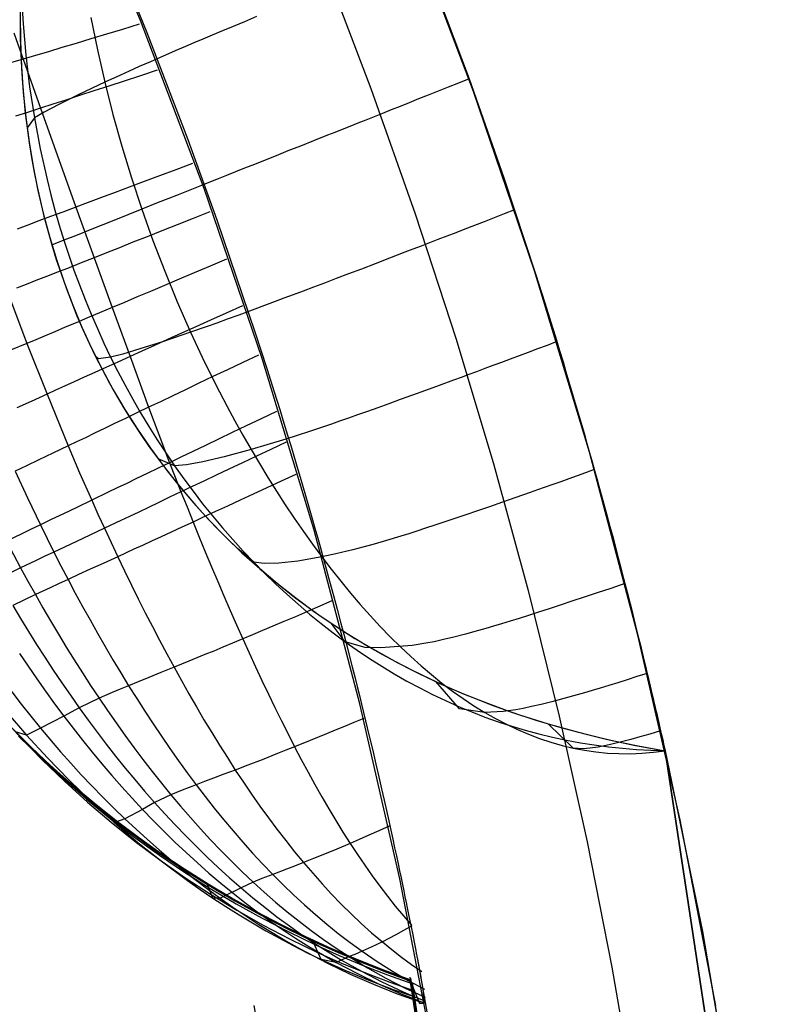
# Model space of a CAD drawing. Header units: millimetres. Extents: x -58 to 58, y -58 to 57.
# Tile 36 of 40: x 49 to 57, y 10 to 20. Entities that reach past the tile are written whole.
import ezdxf

# ---------------------------------------------------------------- set-up
doc = ezdxf.new("R2010")
doc.units = ezdxf.units.MM
doc.header["$MEASUREMENT"] = 0
doc.layers.add('Predefinito', color=5, linetype='Continuous')

msp = doc.modelspace()

# ---------------------------------------------------------------- linework, layer by layer
at = {"layer": 'Predefinito'}
for points in [[(53.69, 9.361), (53.335, 11.208), (52.916, 13.043), (52.435, 14.861), (51.89, 16.662), (51.284, 18.444), (50.617, 20.203), (49.89, 21.938), (49.103, 23.647), (48.257, 25.327), (47.354, 26.978), (46.395, 28.596), (45.38, 30.181)], [(56.645, 9.876), (56.271, 11.825), (55.829, 13.761), (55.321, 15.679), (54.747, 17.58), (54.107, 19.459), (53.403, 21.315), (52.636, 23.145), (51.806, 24.948), (50.914, 26.722), (49.961, 28.463), (48.949, 30.171)], [(48.066, 29.698), (48.807, 28.462), (49.515, 27.213), (50.188, 25.95), (50.827, 24.676), (51.43, 23.391), (51.999, 22.098), (52.533, 20.797), (53.032, 19.49), (53.496, 18.179), (53.925, 16.864), (54.319, 15.546), (54.679, 14.228), (55.005, 12.911), (55.298, 11.594), (55.557, 10.281), (55.783, 8.971)], [(49.356, 20.333), (49.357, 20.019), (49.362, 19.861), (49.37, 19.704), (49.38, 19.547), (49.393, 19.391), (49.409, 19.234), (49.428, 19.078), (49.45, 18.923), (49.475, 18.768), (49.503, 18.613), (49.534, 18.459), (49.568, 18.306), (49.605, 18.153), (49.645, 18.001), (49.688, 17.851), (49.734, 17.7), (49.784, 17.551), (49.837, 17.403), (49.892, 17.256), (49.951, 17.11), (50.013, 16.966), (50.078, 16.823), (50.146, 16.681), (50.218, 16.541), (50.292, 16.402), (50.37, 16.265), (50.45, 16.13), (50.533, 15.997), (50.62, 15.866), (50.709, 15.736), (50.801, 15.609), (50.896, 15.483), (50.993, 15.36), (51.094, 15.239), (51.196, 15.121), (51.302, 15.004), (51.41, 14.89), (51.521, 14.779), (51.633, 14.669), (51.749, 14.563), (51.866, 14.458), (51.986, 14.357), (52.108, 14.258), (52.232, 14.161), (52.358, 14.067), (52.486, 13.976), (52.616, 13.887), (52.747, 13.801), (52.881, 13.718), (53.016, 13.637), (53.152, 13.559), (53.29, 13.484), (53.43, 13.411), (53.57, 13.342), (53.712, 13.274), (53.856, 13.21), (54, 13.148), (54.145, 13.089), (54.292, 13.032), (54.439, 12.978), (54.588, 12.927), (54.888, 12.832), (55.191, 12.747), (55.496, 12.671), (55.804, 12.606), (56.114, 12.55)], [(49.355, 20.263), (49.358, 19.989), (49.369, 19.719), (49.388, 19.452), (49.414, 19.189), (49.449, 18.929), (49.492, 18.673), (49.542, 18.421), (49.6, 18.172), (49.666, 17.928), (49.739, 17.687), (49.819, 17.451), (49.907, 17.219), (50.002, 16.991), (50.104, 16.768), (50.214, 16.549), (50.33, 16.334), (50.453, 16.125), (50.584, 15.92), (50.72, 15.72), (50.864, 15.524), (51.014, 15.334), (51.171, 15.149), (51.334, 14.969), (51.504, 14.795), (51.68, 14.626), (51.862, 14.462), (52.051, 14.304), (52.245, 14.151), (52.445, 14.004), (52.652, 13.863), (52.864, 13.728), (53.081, 13.599), (53.305, 13.476), (53.534, 13.359), (53.768, 13.249), (54.008, 13.144), (54.254, 13.047), (54.504, 12.955), (54.76, 12.871), (55.021, 12.793), (55.287, 12.722), (55.558, 12.657), (55.833, 12.6), (56.114, 12.55)], [(49.264, 12.794), (49.469, 12.588), (49.68, 12.389), (49.897, 12.195), (50.119, 12.008), (50.347, 11.826), (50.579, 11.651), (50.817, 11.482), (51.06, 11.319), (51.308, 11.163), (51.56, 11.013), (51.817, 10.87), (52.078, 10.733), (52.343, 10.603), (52.612, 10.479), (52.886, 10.362), (53.163, 10.252), (53.443, 10.148)], [(56.114, 12.55), (56.498, 10.687), (56.821, 8.812), (57.081, 6.928), (57.279, 5.036)], [(57.253, 5.034), (56.114, 12.55)], [(57.253, 5.034), (56.114, 12.55)], [(56.114, 12.55), (57.253, 5.035)], [(56.114, 12.55), (56.504, 10.657), (56.827, 8.772), (57.085, 6.897), (57.279, 5.036)], [(53.846, 7.49), (53.443, 10.148)]]:
    msp.add_lwpolyline(points, dxfattribs=at)
at = {"layer": 'Predefinito', "extrusion": (0.459919, 0.537098, 0.707107)}
for points in [[(-19.19, 99.749), (-19.339, 100.437), (-19.502, 101.12), (-19.679, 101.798), (-19.873, 102.47), (-20.083, 103.137), (-20.31, 103.797), (-20.556, 104.451), (-20.821, 105.098), (-21.107, 105.738), (-21.415, 106.37), (-21.578, 106.683), (-21.748, 106.993), (-21.923, 107.3), (-22.104, 107.604), (-22.291, 107.902), (-22.485, 108.196), (-22.684, 108.486), (-22.89, 108.771), (-23.104, 109.05), (-23.324, 109.325), (-23.552, 109.594), (-23.788, 109.857), (-24.031, 110.114), (-24.282, 110.364), (-24.54, 110.605), (-24.805, 110.837), (-25.077, 111.06), (-25.215, 111.167), (-25.356, 111.272), (-25.498, 111.375), (-25.643, 111.475), (-25.789, 111.573), (-25.937, 111.667), (-26.088, 111.759), (-26.24, 111.849), (-26.395, 111.935), (-26.552, 112.018), (-26.71, 112.098), (-26.87, 112.175), (-27.031, 112.248), (-27.194, 112.317), (-27.357, 112.383), (-27.522, 112.445), (-27.688, 112.502), (-27.855, 112.557), (-28.024, 112.607), (-28.194, 112.653), (-28.365, 112.696), (-28.537, 112.734), (-28.711, 112.768), (-28.886, 112.799), (-29.062, 112.825), (-29.238, 112.846), (-29.414, 112.864), (-29.59, 112.877), (-29.766, 112.886), (-29.942, 112.89), (-30.118, 112.89), (-30.293, 112.886), (-30.469, 112.878), (-30.644, 112.866), (-30.819, 112.849), (-30.994, 112.829), (-31.169, 112.804), (-31.344, 112.775), (-31.518, 112.742), (-31.692, 112.706), (-31.865, 112.665), (-32.037, 112.62), (-32.207, 112.572), (-32.375, 112.521), (-32.543, 112.466), (-32.709, 112.408), (-32.873, 112.346), (-33.037, 112.281), (-33.199, 112.213), (-33.36, 112.142), (-33.52, 112.068), (-33.679, 111.991), (-33.837, 111.91), (-33.993, 111.827)], [(-34.46, 106.791), (-34.209, 106.999), (-33.952, 107.199), (-33.821, 107.295), (-33.689, 107.389), (-33.555, 107.48), (-33.42, 107.569), (-33.283, 107.655), (-33.144, 107.738), (-33.004, 107.819), (-32.862, 107.897), (-32.717, 107.971), (-32.571, 108.043), (-32.423, 108.112), (-32.273, 108.177), (-32.121, 108.239), (-31.969, 108.296), (-31.815, 108.35), (-31.66, 108.4), (-31.504, 108.445), (-31.347, 108.486), (-31.189, 108.523), (-31.029, 108.555), (-30.868, 108.583), (-30.706, 108.606), (-30.544, 108.624), (-30.381, 108.637), (-30.218, 108.645), (-30.056, 108.648), (-29.894, 108.646), (-29.732, 108.639), (-29.571, 108.627), (-29.41, 108.61), (-29.25, 108.587), (-29.09, 108.56), (-28.93, 108.527), (-28.77, 108.489), (-28.612, 108.447), (-28.456, 108.399), (-28.302, 108.347), (-28.149, 108.291), (-27.999, 108.23), (-27.851, 108.165), (-27.704, 108.096), (-27.56, 108.022), (-27.417, 107.945), (-27.276, 107.864), (-27.136, 107.778), (-26.999, 107.689), (-26.864, 107.597), (-26.731, 107.502), (-26.602, 107.404), (-26.475, 107.303), (-26.35, 107.2), (-26.228, 107.094), (-26.108, 106.986), (-25.99, 106.876), (-25.875, 106.763), (-25.761, 106.647), (-25.65, 106.53), (-25.541, 106.41), (-25.328, 106.165), (-25.123, 105.912), (-24.926, 105.652), (-24.737, 105.387), (-24.556, 105.117), (-24.382, 104.842), (-24.216, 104.563), (-24.056, 104.28), (-23.902, 103.993), (-23.755, 103.703), (-23.614, 103.409), (-23.48, 103.114), (-23.351, 102.817), (-23.229, 102.518), (-23.111, 102.218), (-22.892, 101.613), (-22.693, 101.003), (-22.511, 100.387), (-22.345, 99.767), (-22.196, 99.142), (-22.06, 98.513), (-21.939, 97.881), (-21.831, 97.244), (-21.736, 96.604)]]:
    msp.add_lwpolyline(points, dxfattribs=at)
at = {"layer": 'Predefinito', "extrusion": (1, 0, 0)}
for points in [[(12.588, 201.348), (12.588, 59.999)], [(12.55, 60), (12.55, 197.056)], [(12.55, 35), (12.55, 60)], [(11.163, 201.235), (11.163, 60)], [(10.148, 200.616), (10.148, 60.002)]]:
    msp.add_lwpolyline(points, dxfattribs=at)
at = {"layer": 'Predefinito', "extrusion": (0.992102, 0.104637, -0.069165)}
for points in [[(-0.999, 205.514), (6.595, 200.534)], [(4.487, 203.886), (1.801, 205.647)]]:
    msp.add_lwpolyline(points, dxfattribs=at)
at = {"layer": 'Predefinito', "extrusion": (-1.93238e-05, 0.000127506, 1)}
msp.add_lwpolyline([(53.445, 10.141), (53.847, 7.482)], dxfattribs=at)
at = {"layer": 'Predefinito', "extrusion": (1, 0, 1.90354e-08)}
msp.add_lwpolyline([(10.148, 60.002), (10.148, 200.616)], dxfattribs=at)
at = {"layer": 'Predefinito', "extrusion": (0.000111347, -0.000733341, 1)}
msp.add_lwpolyline([(53.44, 10.178), (53.838, 7.561)], dxfattribs=at)
at = {"layer": 'Predefinito', "extrusion": (0.044758, 0.006487, 0.998977)}
msp.add_lwpolyline([(2.347, -52.738), (0.444, -52.786), (-1.438, -52.769)], dxfattribs=at)
at = {"layer": 'Predefinito', "extrusion": (0.00016282, -0.001069, 0.999999)}
msp.add_lwpolyline([(53.445, 10.168), (53.831, 7.636)], dxfattribs=at)
at = {"layer": 'Predefinito', "extrusion": (0.000254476, -0.001654, 0.999999)}
msp.add_lwpolyline([(53.465, 10.117), (53.821, 7.803)], dxfattribs=at)
at = {"layer": 'Predefinito', "extrusion": (0.085843, 0.012831, 0.996226)}
msp.add_lwpolyline([(1.968, -50.944), (0.307, -50.977), (-1.337, -50.961)], dxfattribs=at)
at = {"layer": 'Predefinito'}
for points in [[(53.67, 20.634, 30.002), (54.059, 19.592, 30), (54.424, 18.556, 29.996), (54.757, 17.549, 30.001), (54.853, 17.246, 30.009), (54.903, 17.087, 30.019), (54.937, 16.977, 30.028), (54.964, 16.889, 30.038), (55.008, 16.744, 30.058), (55.044, 16.625, 30.077), (55.075, 16.521, 30.097), (55.103, 16.428, 30.116), (55.152, 16.264, 30.156), (55.194, 16.122, 30.195), (55.231, 15.994, 30.234), (55.264, 15.878, 30.273), (55.295, 15.771, 30.313), (55.323, 15.671, 30.352), (55.35, 15.577, 30.391), (55.375, 15.488, 30.431), (55.398, 15.404, 30.47), (55.421, 15.323, 30.509), (55.462, 15.172, 30.588), (55.5, 15.032, 30.666), (55.535, 14.902, 30.745), (55.568, 14.78, 30.824), (55.598, 14.665, 30.902), (55.627, 14.557, 30.981), (55.654, 14.454, 31.06), (55.679, 14.356, 31.138), (55.703, 14.263, 31.217), (55.726, 14.174, 31.296), (55.747, 14.09, 31.375), (55.767, 14.009, 31.454), (55.787, 13.932, 31.533), (55.805, 13.859, 31.611), (55.822, 13.788, 31.69), (55.839, 13.721, 31.769), (55.855, 13.657, 31.848), (55.87, 13.595, 31.927), (55.884, 13.535, 32.006), (55.898, 13.478, 32.085), (55.911, 13.424, 32.163), (55.924, 13.371, 32.242), (55.936, 13.321, 32.321), (55.947, 13.273, 32.4), (55.958, 13.226, 32.479), (55.969, 13.182, 32.558), (55.979, 13.139, 32.636), (55.988, 13.098, 32.715), (55.997, 13.059, 32.794), (56.006, 13.022, 32.873), (56.014, 12.986, 32.952), (56.022, 12.952, 33.03), (56.03, 12.92, 33.109), (56.037, 12.889, 33.188), (56.044, 12.86, 33.267), (56.056, 12.806, 33.424), (56.067, 12.758, 33.582), (56.076, 12.716, 33.739), (56.085, 12.679, 33.897), (56.092, 12.646, 34.055), (56.098, 12.619, 34.212), (56.103, 12.596, 34.37), (56.105, 12.587, 34.449), (56.107, 12.579, 34.527), (56.11, 12.566, 34.685), (56.114, 12.55, 35)], [(50.531, 20.459, 28.849), (50.684, 20.077, 28.832), (51.114, 18.955, 28.803), (51.418, 18.114, 28.802), (51.82, 16.929, 28.83), (51.941, 16.556, 28.847), (52.018, 16.311, 28.865), (52.075, 16.128, 28.883), (52.12, 15.982, 28.901), (52.158, 15.857, 28.919), (52.191, 15.748, 28.937), (52.248, 15.557, 28.974), (52.297, 15.394, 29.011), (52.339, 15.249, 29.047), (52.378, 15.117, 29.084), (52.412, 14.996, 29.12), (52.444, 14.883, 29.157), (52.474, 14.778, 29.193), (52.502, 14.678, 29.23), (52.528, 14.584, 29.267), (52.553, 14.495, 29.303), (52.598, 14.329, 29.377), (52.64, 14.176, 29.45), (52.678, 14.033, 29.523), (52.714, 13.899, 29.596), (52.747, 13.772, 29.67), (52.778, 13.652, 29.743), (52.807, 13.538, 29.816), (52.835, 13.429, 29.89), (52.861, 13.325, 29.963), (52.886, 13.225, 30.036), (52.91, 13.13, 30.109), (52.933, 13.038, 30.183), (52.954, 12.95, 30.256), (52.975, 12.864, 30.329), (53.014, 12.702, 30.476), (53.05, 12.551, 30.622), (53.083, 12.409, 30.768), (53.114, 12.276, 30.914), (53.143, 12.151, 31.061), (53.17, 12.033, 31.207), (53.195, 11.922, 31.353), (53.218, 11.816, 31.5), (53.24, 11.717, 31.646), (53.261, 11.622, 31.792), (53.28, 11.532, 31.938), (53.299, 11.447, 32.085), (53.316, 11.366, 32.231), (53.332, 11.29, 32.377), (53.347, 11.217, 32.524), (53.362, 11.148, 32.67), (53.376, 11.082, 32.816), (53.388, 11.019, 32.962), (53.401, 10.96, 33.109), (53.412, 10.904, 33.255), (53.433, 10.799, 33.548), (53.452, 10.705, 33.84), (53.469, 10.62, 34.133), (53.484, 10.544, 34.425), (53.501, 10.457, 34.791), (53.503, 10.448, 34.828), (53.505, 10.437, 34.864), (53.507, 10.426, 34.901), (53.509, 10.413, 34.937), (53.512, 10.399, 34.974), (53.513, 10.391, 34.992), (53.515, 10.383, 35.01)], [(49.376, 20.334, 49.722), (49.387, 20.168, 49.715), (49.4, 20.003, 49.71), (49.415, 19.839, 49.706), (49.455, 19.51, 49.702), (49.505, 19.183, 49.7), (49.565, 18.858, 49.698), (49.637, 18.536, 49.696), (49.677, 18.376, 49.695), (49.72, 18.216, 49.694), (49.765, 18.058, 49.694), (49.814, 17.9, 49.694), (49.865, 17.743, 49.694), (49.919, 17.587, 49.694), (49.976, 17.432, 49.695), (50.036, 17.278, 49.696), (50.099, 17.125, 49.697), (50.165, 16.974, 49.698), (50.233, 16.823, 49.699), (50.304, 16.674, 49.7), (50.379, 16.526, 49.701), (50.456, 16.38, 49.702), (50.535, 16.235, 49.704), (50.618, 16.091, 49.707), (50.703, 15.95, 49.711), (50.791, 15.81, 49.717), (50.881, 15.671, 49.724), (50.974, 15.535, 49.734), (51.07, 15.401, 49.746), (51.168, 15.269, 49.76), (51.268, 15.139, 49.776), (51.371, 15.011, 49.795), (51.475, 14.886, 49.816), (51.583, 14.763, 49.839), (51.692, 14.643, 49.865), (51.803, 14.525, 49.893), (51.916, 14.411, 49.922), (52.032, 14.299, 49.954), (52.149, 14.19, 49.988), (52.268, 14.085, 50.024), (52.388, 13.982, 50.062), (52.51, 13.883, 50.102), (52.634, 13.786, 50.144), (52.76, 13.693, 50.188), (52.887, 13.604, 50.234), (53.015, 13.518, 50.282), (53.145, 13.435, 50.331), (53.276, 13.356, 50.382), (53.408, 13.28, 50.435), (53.542, 13.208, 50.489), (53.676, 13.14, 50.545), (53.812, 13.075, 50.603), (53.949, 13.014, 50.661), (54.087, 12.957, 50.722), (54.226, 12.903, 50.783), (54.366, 12.853, 50.846), (54.507, 12.807, 50.91), (54.649, 12.765, 50.975), (54.792, 12.727, 51.041), (54.935, 12.692, 51.108), (55.08, 12.661, 51.175), (55.226, 12.634, 51.244), (55.372, 12.611, 51.313), (55.519, 12.592, 51.383), (55.667, 12.576, 51.454), (55.815, 12.564, 51.524), (55.964, 12.555, 51.595), (56.114, 12.55, 51.667)], [(51.833, 20.244, 32.459), (51.707, 20.191, 32.742), (51.588, 20.142, 33.03), (51.475, 20.094, 33.322), (51.369, 20.05, 33.62), (51.27, 20.008, 33.922), (51.176, 19.968, 34.228), (51.088, 19.93, 34.538), (51.005, 19.895, 34.852), (50.854, 19.83, 35.489), (50.721, 19.772, 36.136), (50.603, 19.72, 36.791), (50.499, 19.674, 37.451), (50.406, 19.632, 38.115), (50.243, 19.557, 39.441), (49.972, 19.429, 42.052), (49.761, 19.325, 44.616), (49.607, 19.244, 47.158), (49.505, 19.183, 49.7), (49.428, 19.078, 60)], [(50.095, 20.236, 39.452), (50.165, 19.896, 39.445), (50.243, 19.557, 39.441), (50.328, 19.22, 39.438), (50.421, 18.886, 39.434), (50.521, 18.555, 39.431), (50.63, 18.225, 39.43), (50.746, 17.899, 39.43), (50.87, 17.575, 39.433), (51.001, 17.254, 39.437), (51.141, 16.937, 39.441), (51.288, 16.623, 39.446), (51.443, 16.313, 39.455), (51.524, 16.159, 39.463), (51.606, 16.007, 39.473), (51.69, 15.856, 39.488), (51.775, 15.707, 39.506), (51.863, 15.559, 39.529), (51.952, 15.413, 39.557), (52.042, 15.269, 39.59), (52.134, 15.127, 39.627), (52.228, 14.987, 39.669), (52.323, 14.849, 39.715), (52.419, 14.714, 39.765), (52.517, 14.582, 39.82), (52.616, 14.452, 39.879), (52.716, 14.326, 39.942), (52.818, 14.202, 40.009), (52.92, 14.083, 40.081), (53.024, 13.966, 40.156), (53.128, 13.853, 40.235), (53.234, 13.744, 40.318), (53.341, 13.639, 40.405), (53.448, 13.538, 40.496), (53.556, 13.441, 40.59), (53.666, 13.348, 40.688), (53.776, 13.259, 40.79), (53.887, 13.176, 40.894), (53.998, 13.096, 41.002), (54.111, 13.022, 41.113), (54.224, 12.952, 41.227), (54.338, 12.887, 41.343), (54.452, 12.827, 41.462), (54.567, 12.773, 41.584), (54.683, 12.723, 41.708), (54.799, 12.679, 41.835), (54.916, 12.64, 41.964), (55.034, 12.606, 42.094), (55.152, 12.578, 42.227), (55.27, 12.555, 42.361), (55.389, 12.538, 42.497), (55.509, 12.526, 42.634), (55.629, 12.52, 42.772), (55.75, 12.519, 42.912), (55.871, 12.524, 43.052), (55.992, 12.534, 43.192), (56.114, 12.55, 43.333)], [(50.604, 20.164, 28.823), (50.428, 20.11, 29.048), (50.26, 20.059, 29.277), (50.098, 20.01, 29.509), (49.942, 19.964, 29.743), (49.794, 19.92, 29.981), (49.652, 19.877, 30.22), (49.516, 19.837, 30.461), (49.386, 19.799, 30.704), (49.254, 19.76, 30.966)], [(49.289, 20.074, 30.724), (49.568, 19.284, 30.675), (49.939, 18.247, 30.639), (50.13, 17.717, 30.638), (50.319, 17.195, 30.65), (50.507, 16.682, 30.671), (50.702, 16.15, 30.702), (50.809, 15.865, 30.726), (50.922, 15.569, 30.759), (50.981, 15.417, 30.781), (51.041, 15.262, 30.805), (51.104, 15.105, 30.834), (51.167, 14.947, 30.866), (51.231, 14.79, 30.902), (51.296, 14.633, 30.943), (51.361, 14.478, 30.987), (51.426, 14.324, 31.036), (51.491, 14.172, 31.088), (51.557, 14.021, 31.144), (51.623, 13.871, 31.204), (51.689, 13.722, 31.268), (51.755, 13.575, 31.336), (51.822, 13.43, 31.407), (51.889, 13.286, 31.482), (51.957, 13.144, 31.56), (52.025, 13.003, 31.642), (52.094, 12.864, 31.728), (52.163, 12.727, 31.817), (52.232, 12.591, 31.91), (52.302, 12.458, 32.006), (52.373, 12.326, 32.106), (52.444, 12.196, 32.209), (52.517, 12.068, 32.316), (52.59, 11.942, 32.426), (52.663, 11.819, 32.539), (52.738, 11.697, 32.655), (52.813, 11.579, 32.775), (52.889, 11.463, 32.897), (52.966, 11.349, 33.022), (53.044, 11.238, 33.15), (53.123, 11.13, 33.281), (53.204, 11.024, 33.415), (53.287, 10.92, 33.551), (53.371, 10.819, 33.69), (53.457, 10.721, 33.832)], [(50.793, 19.683, 28.808), (50.617, 19.625, 29.031), (50.447, 19.569, 29.258), (50.285, 19.516, 29.488), (50.129, 19.465, 29.721), (49.979, 19.417, 29.956), (49.836, 19.37, 30.194), (49.699, 19.326, 30.434), (49.568, 19.284, 30.675), (49.434, 19.241, 30.936), (49.307, 19.2, 31.2)], [(54.059, 19.591, 30), (53.949, 19.547, 30.104), (53.841, 19.504, 30.209), (53.735, 19.462, 30.317), (53.632, 19.421, 30.427), (53.531, 19.381, 30.54), (53.433, 19.342, 30.654), (53.337, 19.304, 30.77), (53.244, 19.267, 30.888), (53.153, 19.23, 31.008), (53.064, 19.195, 31.13), (52.977, 19.16, 31.254), (52.893, 19.127, 31.38), (52.81, 19.094, 31.507), (52.73, 19.062, 31.636), (52.652, 19.031, 31.767), (52.576, 19.001, 31.9), (52.43, 18.943, 32.17), (52.292, 18.888, 32.446), (52.162, 18.836, 32.727), (52.038, 18.786, 33.015), (51.922, 18.74, 33.307), (51.812, 18.696, 33.604), (51.708, 18.655, 33.906), (51.611, 18.616, 34.212), (51.519, 18.58, 34.522), (51.432, 18.545, 34.836), (51.351, 18.513, 35.153), (51.275, 18.482, 35.473), (51.135, 18.427, 36.12), (51.012, 18.378, 36.776), (50.902, 18.334, 37.437), (50.803, 18.295, 38.102), (50.63, 18.225, 39.43), (50.338, 18.109, 42.043), (50.107, 18.017, 44.608), (49.934, 17.948, 47.151), (49.814, 17.9, 49.694), (49.703, 17.856, 54.834), (49.688, 17.851, 60)], [(51.161, 18.705, 28.786), (50.986, 18.639, 29.008), (50.817, 18.576, 29.232), (50.654, 18.515, 29.461), (50.499, 18.456, 29.692), (50.35, 18.4, 29.925), (50.207, 18.347, 30.161), (50.07, 18.296, 30.399), (49.939, 18.247, 30.639), (49.804, 18.196, 30.9), (49.675, 18.148, 31.163), (49.553, 18.103, 31.428), (49.437, 18.059, 31.693), (49.326, 18.018, 31.96)], [(51.344, 18.199, 28.786), (51.17, 18.129, 29.007), (51.002, 18.063, 29.232), (50.841, 17.999, 29.46), (50.686, 17.938, 29.691), (50.538, 17.879, 29.925), (50.396, 17.822, 30.161), (50.26, 17.769, 30.399), (50.13, 17.717, 30.638), (49.996, 17.664, 30.9), (49.868, 17.613, 31.163), (49.746, 17.565, 31.427), (49.631, 17.52, 31.692), (49.521, 17.477, 31.959), (49.417, 17.435, 32.226), (49.318, 17.397, 32.494)], [(54.537, 18.219, 30), (54.428, 18.177, 30.105), (54.322, 18.135, 30.212), (54.218, 18.095, 30.32), (54.116, 18.056, 30.431), (54.017, 18.017, 30.545), (53.92, 17.98, 30.66), (53.826, 17.943, 30.777), (53.734, 17.908, 30.896), (53.644, 17.873, 31.016), (53.556, 17.839, 31.139), (53.471, 17.806, 31.264), (53.388, 17.774, 31.39), (53.306, 17.743, 31.518), (53.227, 17.713, 31.648), (53.075, 17.654, 31.912), (52.931, 17.599, 32.183), (52.795, 17.547, 32.459), (52.666, 17.498, 32.742), (52.544, 17.451, 33.03), (52.428, 17.408, 33.322), (52.32, 17.367, 33.62), (52.217, 17.328, 33.922), (52.12, 17.292, 34.228), (52.029, 17.258, 34.538), (51.943, 17.226, 34.852), (51.787, 17.168, 35.489), (51.648, 17.117, 36.136), (51.525, 17.072, 36.791), (51.415, 17.033, 37.451), (51.316, 16.998, 38.115), (51.141, 16.937, 39.441), (50.846, 16.837, 42.052), (50.611, 16.761, 44.616), (50.432, 16.707, 47.158), (50.304, 16.674, 49.7), (50.178, 16.659, 54.838), (50.146, 16.681, 60)], [(51.519, 17.701, 28.794), (51.346, 17.628, 29.016), (51.18, 17.558, 29.241), (51.021, 17.491, 29.47), (50.868, 17.427, 29.701), (50.722, 17.365, 29.935), (50.582, 17.306, 30.172), (50.448, 17.249, 30.41), (50.319, 17.195, 30.65), (50.187, 17.139, 30.911), (50.061, 17.086, 31.174), (49.942, 17.036, 31.438), (49.828, 16.988, 31.704), (49.72, 16.942, 31.97), (49.617, 16.899, 32.237), (49.52, 16.858, 32.505), (49.427, 16.819, 32.773), (49.256, 16.747, 33.31)], [(49.224, 17.36, 32.763), (49.427, 16.819, 32.773), (49.637, 16.287, 32.792), (49.859, 15.745, 32.82), (49.979, 15.464, 32.842), (50.106, 15.176, 32.873), (50.171, 15.029, 32.892), (50.239, 14.882, 32.915), (50.308, 14.733, 32.941), (50.378, 14.584, 32.97), (50.449, 14.435, 33.003), (50.521, 14.287, 33.04), (50.594, 14.141, 33.081), (50.667, 13.995, 33.125), (50.741, 13.851, 33.172), (50.816, 13.708, 33.223), (50.892, 13.566, 33.278), (50.968, 13.425, 33.336), (51.045, 13.285, 33.397), (51.123, 13.147, 33.462), (51.202, 13.01, 33.53), (51.282, 12.875, 33.601), (51.363, 12.741, 33.676), (51.444, 12.608, 33.754), (51.527, 12.478, 33.835), (51.61, 12.348, 33.92), (51.695, 12.221, 34.007), (51.781, 12.095, 34.098), (51.868, 11.97, 34.192), (51.957, 11.848, 34.289), (52.047, 11.727, 34.389), (52.138, 11.609, 34.492), (52.231, 11.492, 34.598), (52.325, 11.378, 34.706), (52.421, 11.266, 34.818), (52.519, 11.156, 34.933), (52.618, 11.048, 35.05), (52.72, 10.943, 35.169), (52.824, 10.84, 35.292), (52.93, 10.74, 35.416), (53.039, 10.642, 35.543), (53.151, 10.546, 35.673), (53.251, 10.465, 35.788), (53.353, 10.386, 35.904), (53.458, 10.309, 36.022), (53.566, 10.235, 36.142)], [(51.684, 17.213, 28.807), (51.514, 17.137, 29.03), (51.351, 17.063, 29.256), (51.195, 16.993, 29.486), (51.045, 16.925, 29.718), (50.901, 16.86, 29.953), (50.764, 16.798, 30.191), (50.632, 16.739, 30.43), (50.507, 16.682, 30.671), (50.378, 16.623, 30.932), (50.255, 16.567, 31.195), (50.138, 16.514, 31.459), (50.027, 16.464, 31.724), (49.922, 16.416, 31.99), (49.822, 16.371, 32.257), (49.727, 16.328, 32.524), (49.637, 16.287, 32.792), (49.47, 16.211, 33.329), (49.32, 16.143, 33.865)], [(54.979, 16.838, 30.045), (54.877, 16.799, 30.153), (54.777, 16.762, 30.263), (54.679, 16.725, 30.374), (54.583, 16.689, 30.488), (54.49, 16.654, 30.603), (54.399, 16.62, 30.721), (54.31, 16.587, 30.84), (54.224, 16.555, 30.961), (54.139, 16.523, 31.084), (54.056, 16.493, 31.209), (53.976, 16.463, 31.335), (53.898, 16.434, 31.463), (53.747, 16.379, 31.723), (53.604, 16.326, 31.99), (53.468, 16.277, 32.263), (53.339, 16.23, 32.542), (53.218, 16.186, 32.825), (53.103, 16.145, 33.114), (52.994, 16.106, 33.408), (52.891, 16.07, 33.706), (52.795, 16.036, 34.008), (52.703, 16.004, 34.314), (52.617, 15.974, 34.624), (52.536, 15.946, 34.937), (52.388, 15.896, 35.572), (52.257, 15.853, 36.217), (52.14, 15.816, 36.869), (51.941, 15.755, 38.187), (51.775, 15.707, 39.506), (51.494, 15.632, 42.106), (51.269, 15.579, 44.663), (51.097, 15.548, 47.198), (50.974, 15.535, 49.734), (50.801, 15.609, 60)], [(51.854, 16.697, 28.825), (51.688, 16.619, 29.05), (51.528, 16.543, 29.278), (51.375, 16.471, 29.509), (51.228, 16.401, 29.743), (51.088, 16.334, 29.98), (50.954, 16.27, 30.219), (50.825, 16.208, 30.46), (50.702, 16.15, 30.702), (50.577, 16.09, 30.963), (50.458, 16.033, 31.225), (50.345, 15.979, 31.489), (50.238, 15.927, 31.754), (50.136, 15.878, 32.02), (50.039, 15.831, 32.286), (49.947, 15.787, 32.553), (49.859, 15.745, 32.82), (49.698, 15.668, 33.356), (49.552, 15.598, 33.891), (49.421, 15.536, 34.427), (49.303, 15.48, 34.96)], [(52.043, 16.107, 28.871), (51.881, 16.029, 29.098), (51.725, 15.955, 29.328), (51.576, 15.884, 29.561), (51.433, 15.815, 29.796), (51.297, 15.749, 30.034), (51.166, 15.687, 30.274), (51.041, 15.626, 30.516), (50.922, 15.569, 30.759), (50.801, 15.51, 31.02), (50.686, 15.455, 31.282), (50.576, 15.402, 31.545), (50.472, 15.352, 31.81), (50.373, 15.304, 32.075), (50.279, 15.259, 32.34), (50.106, 15.176, 32.873), (49.949, 15.1, 33.407), (49.809, 15.033, 33.941), (49.682, 14.972, 34.474), (49.568, 14.918, 35.006), (49.465, 14.868, 35.535), (49.373, 14.824, 36.062), (49.213, 14.747, 37.105)], [(52.143, 15.785, 28.916), (51.983, 15.709, 29.143), (51.831, 15.637, 29.374), (51.684, 15.567, 29.607), (51.544, 15.501, 29.843), (51.409, 15.437, 30.081), (51.281, 15.376, 30.32), (51.158, 15.318, 30.562), (51.041, 15.262, 30.805), (50.922, 15.206, 31.066), (50.809, 15.152, 31.327), (50.701, 15.101, 31.59), (50.599, 15.052, 31.854), (50.502, 15.006, 32.118), (50.41, 14.962, 32.383), (50.239, 14.882, 32.915), (50.085, 14.809, 33.447), (49.946, 14.744, 33.98), (49.822, 14.685, 34.512), (49.71, 14.632, 35.042), (49.609, 14.585, 35.57), (49.518, 14.542, 36.096), (49.361, 14.467, 37.136), (49.118, 14.348, 39.151)], [(55.372, 15.497, 30.428), (55.281, 15.464, 30.539), (55.192, 15.432, 30.652), (55.105, 15.401, 30.767), (55.02, 15.37, 30.883), (54.937, 15.341, 31.001), (54.856, 15.312, 31.121), (54.777, 15.284, 31.242), (54.699, 15.256, 31.365), (54.551, 15.204, 31.616), (54.409, 15.155, 31.872), (54.275, 15.108, 32.135), (54.147, 15.064, 32.403), (54.027, 15.023, 32.676), (53.912, 14.984, 32.954), (53.804, 14.948, 33.237), (53.701, 14.914, 33.525), (53.604, 14.882, 33.816), (53.513, 14.853, 34.112), (53.427, 14.825, 34.411), (53.345, 14.8, 34.714), (53.196, 14.754, 35.329), (53.064, 14.716, 35.955), (52.947, 14.683, 36.589), (52.843, 14.655, 37.23), (52.665, 14.613, 38.524), (52.517, 14.582, 39.82), (52.266, 14.538, 42.376), (52.065, 14.515, 44.894), (51.912, 14.511, 47.393), (51.803, 14.525, 49.893), (51.633, 14.669, 60)], [(52.246, 15.447, 28.983), (52.09, 15.374, 29.21), (51.94, 15.305, 29.44), (51.797, 15.239, 29.672), (51.66, 15.175, 29.907), (51.528, 15.114, 30.144), (51.402, 15.056, 30.383), (51.282, 15, 30.624), (51.167, 14.947, 30.866), (51.05, 14.893, 31.126), (50.939, 14.841, 31.387), (50.833, 14.793, 31.649), (50.733, 14.746, 31.912), (50.637, 14.702, 32.176), (50.546, 14.661, 32.44), (50.378, 14.584, 32.97), (50.227, 14.514, 33.501), (50.091, 14.452, 34.032), (49.968, 14.396, 34.562), (49.858, 14.346, 35.091), (49.758, 14.3, 35.617), (49.669, 14.259, 36.141), (49.515, 14.188, 37.178), (49.278, 14.072, 39.189)], [(49.303, 15.48, 34.96), (49.433, 15.2, 34.979), (49.568, 14.918, 35.006), (49.638, 14.775, 35.022), (49.71, 14.632, 35.042), (49.783, 14.489, 35.065), (49.858, 14.346, 35.091), (49.933, 14.203, 35.12), (50.01, 14.062, 35.152), (50.088, 13.921, 35.188), (50.167, 13.781, 35.227), (50.247, 13.642, 35.27), (50.327, 13.504, 35.315), (50.409, 13.367, 35.364), (50.492, 13.232, 35.416), (50.577, 13.097, 35.471), (50.662, 12.964, 35.528), (50.748, 12.832, 35.589), (50.836, 12.702, 35.653), (50.925, 12.572, 35.72), (51.015, 12.444, 35.79), (51.107, 12.318, 35.863), (51.2, 12.193, 35.938), (51.294, 12.07, 36.017), (51.39, 11.948, 36.098), (51.488, 11.828, 36.182), (51.587, 11.709, 36.269), (51.688, 11.592, 36.359), (51.791, 11.478, 36.451), (51.895, 11.365, 36.546), (52.002, 11.254, 36.644), (52.111, 11.145, 36.744), (52.221, 11.038, 36.847), (52.334, 10.934, 36.952), (52.45, 10.832, 37.059), (52.568, 10.732, 37.169), (52.689, 10.635, 37.28), (52.813, 10.54, 37.394), (52.94, 10.448, 37.51), (53.096, 10.341, 37.651), (53.257, 10.239, 37.795), (53.422, 10.142, 37.941), (53.593, 10.05, 38.089)], [(49.213, 14.747, 37.105), (49.361, 14.467, 37.136), (49.437, 14.327, 37.156), (49.515, 14.188, 37.178), (49.594, 14.049, 37.204), (49.674, 13.911, 37.233), (49.756, 13.773, 37.265), (49.838, 13.637, 37.299), (49.922, 13.502, 37.337), (50.008, 13.367, 37.377), (50.094, 13.234, 37.42), (50.182, 13.102, 37.466), (50.271, 12.971, 37.515), (50.361, 12.841, 37.567), (50.453, 12.712, 37.621), (50.547, 12.585, 37.678), (50.641, 12.459, 37.738), (50.738, 12.334, 37.8), (50.836, 12.211, 37.865), (50.935, 12.089, 37.932), (51.036, 11.969, 38.002), (51.139, 11.85, 38.075), (51.244, 11.733, 38.15), (51.35, 11.617, 38.228), (51.459, 11.503, 38.308), (51.569, 11.392, 38.39), (51.682, 11.282, 38.475), (51.797, 11.174, 38.562), (51.914, 11.068, 38.652), (52.033, 10.964, 38.743), (52.154, 10.863, 38.837), (52.279, 10.763, 38.932), (52.406, 10.667, 39.03), (52.536, 10.572, 39.129), (52.668, 10.481, 39.231), (52.804, 10.392, 39.334), (52.994, 10.276, 39.476), (53.189, 10.166, 39.621), (53.391, 10.062, 39.769), (53.598, 9.966, 39.919)], [(55.693, 14.303, 31.184), (55.544, 14.252, 31.415), (55.402, 14.204, 31.651), (55.267, 14.159, 31.894), (55.138, 14.116, 32.141), (55.015, 14.075, 32.394), (54.899, 14.037, 32.652), (54.788, 14.002, 32.914), (54.683, 13.968, 33.181), (54.583, 13.937, 33.453), (54.489, 13.908, 33.728), (54.399, 13.881, 34.008), (54.315, 13.856, 34.291), (54.235, 13.832, 34.577), (54.16, 13.811, 34.867), (54.022, 13.773, 35.456), (53.899, 13.741, 36.056), (53.79, 13.715, 36.664), (53.694, 13.693, 37.279), (53.608, 13.676, 37.9), (53.462, 13.653, 39.152), (53.135, 13.627, 42.883), (52.971, 13.633, 45.328), (52.76, 13.693, 50.188), (52.616, 13.887, 60)], [(49.278, 14.072, 39.189), (49.36, 13.935, 39.212), (49.443, 13.799, 39.237), (49.528, 13.663, 39.266), (49.614, 13.529, 39.297), (49.702, 13.395, 39.33), (49.791, 13.263, 39.367), (49.882, 13.132, 39.405), (49.974, 13.001, 39.447), (50.067, 12.872, 39.491), (50.162, 12.745, 39.537), (50.258, 12.618, 39.586), (50.356, 12.493, 39.637), (50.456, 12.369, 39.691), (50.557, 12.247, 39.747), (50.66, 12.126, 39.805), (50.765, 12.006, 39.866), (50.871, 11.888, 39.929), (50.98, 11.772, 39.994), (51.09, 11.658, 40.062), (51.202, 11.545, 40.132), (51.316, 11.434, 40.203), (51.432, 11.325, 40.277), (51.551, 11.217, 40.354), (51.671, 11.112, 40.432), (51.794, 11.009, 40.512), (51.919, 10.909, 40.594), (52.047, 10.81, 40.678), (52.177, 10.714, 40.764), (52.309, 10.62, 40.851), (52.445, 10.529, 40.94), (52.583, 10.441, 41.03), (52.724, 10.356, 41.123), (52.933, 10.238, 41.258), (53.147, 10.127, 41.395), (53.368, 10.023, 41.536), (53.481, 9.974, 41.606), (53.595, 9.927, 41.678)], [(52.63, 14.123, 29.463), (52.495, 14.065, 29.683), (52.365, 14.009, 29.905), (52.24, 13.955, 30.128), (52.12, 13.904, 30.354), (52.005, 13.856, 30.58), (51.895, 13.809, 30.808), (51.79, 13.765, 31.038), (51.689, 13.722, 31.268), (51.582, 13.678, 31.524), (51.481, 13.635, 31.781), (51.384, 13.595, 32.039), (51.292, 13.557, 32.297), (51.122, 13.488, 32.816), (50.968, 13.425, 33.336), (50.83, 13.369, 33.856), (50.705, 13.318, 34.377), (50.593, 13.273, 34.897), (50.492, 13.232, 35.416), (50.402, 13.195, 35.933), (50.321, 13.161, 36.447), (50.182, 13.102, 37.466), (49.974, 13.001, 39.447), (49.812, 12.914, 41.364), (49.569, 12.786, 45.131), (49.423, 12.714, 48.858), (49.307, 12.749, 60.001)], [(49.349, 13.569, 41.199), (49.438, 13.436, 41.227), (49.53, 13.304, 41.258), (49.622, 13.173, 41.291), (49.717, 13.043, 41.326), (49.812, 12.914, 41.364), (49.91, 12.787, 41.403), (50.009, 12.661, 41.445), (50.109, 12.536, 41.49), (50.212, 12.413, 41.536), (50.316, 12.291, 41.585), (50.422, 12.17, 41.636), (50.529, 12.052, 41.688), (50.638, 11.934, 41.743), (50.75, 11.819, 41.8), (50.863, 11.705, 41.86), (50.978, 11.593, 41.921), (51.094, 11.482, 41.984), (51.213, 11.374, 42.049), (51.334, 11.268, 42.116), (51.457, 11.163, 42.184), (51.583, 11.061, 42.255), (51.71, 10.961, 42.327), (51.839, 10.863, 42.401), (51.971, 10.768, 42.477), (52.106, 10.675, 42.554), (52.242, 10.585, 42.632), (52.382, 10.497, 42.712), (52.524, 10.413, 42.794), (52.668, 10.33, 42.876), (52.889, 10.214, 43.002), (53.116, 10.104, 43.13), (53.349, 10.002, 43.26), (53.467, 9.955, 43.326), (53.587, 9.909, 43.392)], [(55.926, 13.361, 32.259), (55.818, 13.327, 32.497), (55.715, 13.294, 32.74), (55.617, 13.263, 32.987), (55.524, 13.234, 33.238), (55.435, 13.207, 33.492), (55.35, 13.182, 33.75), (55.27, 13.158, 34.012), (55.194, 13.136, 34.277), (55.053, 13.096, 34.816), (54.927, 13.063, 35.366), (54.815, 13.035, 35.927), (54.715, 13.012, 36.497), (54.626, 12.993, 37.074), (54.548, 12.979, 37.658), (54.416, 12.96, 38.84), (54.224, 12.952, 41.227), (53.96, 12.988, 45.937), (53.712, 13.274, 60)], [(49.17, 13.296, 45.02), (49.367, 13.039, 45.072), (49.569, 12.786, 45.131), (49.779, 12.54, 45.197), (49.887, 12.418, 45.233), (49.996, 12.299, 45.271), (50.108, 12.181, 45.31), (50.221, 12.065, 45.351), (50.335, 11.95, 45.394), (50.452, 11.838, 45.438), (50.57, 11.727, 45.484), (50.69, 11.618, 45.531), (50.812, 11.511, 45.58), (50.936, 11.405, 45.631), (51.062, 11.302, 45.683), (51.19, 11.201, 45.736), (51.319, 11.103, 45.791), (51.451, 11.006, 45.848), (51.585, 10.912, 45.905), (51.72, 10.82, 45.964), (51.858, 10.73, 46.024), (51.997, 10.644, 46.085), (52.139, 10.559, 46.148), (52.282, 10.478, 46.211), (52.428, 10.399, 46.275), (52.576, 10.323, 46.34), (52.814, 10.208, 46.445), (53.057, 10.102, 46.552), (53.305, 10.003, 46.66), (53.558, 9.914, 46.77)], [(49.139, 12.931, 52.559), (49.36, 12.69, 52.591), (49.587, 12.456, 52.626), (49.821, 12.23, 52.665), (50.061, 12.012, 52.707), (50.308, 11.802, 52.753), (50.56, 11.6, 52.802), (50.818, 11.407, 52.853), (51.082, 11.222, 52.908), (51.351, 11.046, 52.965), (51.625, 10.88, 53.024), (51.903, 10.723, 53.085), (52.186, 10.575, 53.148), (52.473, 10.436, 53.212), (52.723, 10.325, 53.268), (52.975, 10.221, 53.325), (53.231, 10.124, 53.382), (53.489, 10.034, 53.44)], [(49.21, 12.961, 48.813), (49.423, 12.714, 48.858), (49.643, 12.474, 48.91), (49.87, 12.241, 48.966), (50.104, 12.015, 49.028), (50.345, 11.797, 49.095), (50.593, 11.586, 49.166), (50.847, 11.384, 49.242), (51.108, 11.19, 49.323), (51.241, 11.096, 49.364), (51.376, 11.005, 49.407), (51.512, 10.916, 49.45), (51.65, 10.829, 49.495), (51.789, 10.745, 49.54), (51.93, 10.663, 49.586), (52.073, 10.584, 49.633), (52.217, 10.507, 49.681), (52.363, 10.433, 49.729), (52.511, 10.362, 49.778), (52.758, 10.249, 49.859), (53.01, 10.144, 49.943), (53.265, 10.048, 50.027), (53.524, 9.959, 50.112)], [(52.956, 12.889, 30.299), (52.853, 12.846, 30.497), (52.754, 12.804, 30.696), (52.658, 12.765, 30.896), (52.567, 12.727, 31.097), (52.393, 12.656, 31.502), (52.232, 12.591, 31.91), (52.14, 12.555, 32.159), (52.053, 12.52, 32.409), (51.89, 12.456, 32.911), (51.743, 12.399, 33.415), (51.61, 12.348, 33.92), (51.491, 12.303, 34.425), (51.383, 12.262, 34.93), (51.286, 12.226, 35.435), (51.2, 12.193, 35.938), (51.053, 12.137, 36.941), (50.935, 12.089, 37.932), (50.765, 12.006, 39.866), (50.638, 11.934, 41.743), (50.452, 11.838, 45.438), (50.345, 11.797, 49.095), (50.267, 11.889, 60.002)], [(56.067, 12.758, 33.567), (55.953, 12.724, 34.066), (55.85, 12.694, 34.573), (55.756, 12.668, 35.088), (55.672, 12.646, 35.611), (55.528, 12.612, 36.676), (55.414, 12.589, 37.764), (55.324, 12.576, 38.868), (55.254, 12.571, 39.983), (55.152, 12.578, 42.227), (54.888, 12.832, 60)], [(53.443, 10.148, 60.002), (53.167, 10.25, 60.001), (52.894, 10.359, 60.001), (52.623, 10.475, 60.001), (52.356, 10.597, 60), (52.093, 10.725, 60), (51.833, 10.861, 60), (51.577, 11.003, 60), (51.325, 11.152, 60), (51.078, 11.308, 60), (50.834, 11.471, 60), (50.595, 11.64, 59.999), (50.36, 11.816, 59.999), (50.13, 11.999, 59.999), (49.905, 12.188, 59.999), (49.685, 12.385, 59.999), (49.47, 12.588, 59.999), (49.265, 12.793, 59.999)], [(49.311, 12.746, 59.772), (49.541, 12.519, 59.773), (49.779, 12.299, 59.775), (50.022, 12.088, 59.776), (50.271, 11.885, 59.778), (50.525, 11.691, 59.78), (50.784, 11.505, 59.782), (51.048, 11.327, 59.784), (51.315, 11.158, 59.786), (51.586, 10.998, 59.788), (51.86, 10.846, 59.79), (52.137, 10.703, 59.792), (52.417, 10.568, 59.794), (52.672, 10.453, 59.796), (52.928, 10.345, 59.798), (53.185, 10.243, 59.799), (53.444, 10.148, 59.801)], [(49.314, 12.742, 59.542), (49.545, 12.515, 59.545), (49.782, 12.296, 59.548), (50.026, 12.085, 59.551), (50.275, 11.882, 59.554), (50.529, 11.688, 59.557), (50.788, 11.502, 59.561), (51.051, 11.324, 59.564), (51.319, 11.155, 59.568), (51.59, 10.995, 59.572), (51.864, 10.844, 59.576), (52.141, 10.7, 59.58), (52.42, 10.566, 59.584), (52.674, 10.451, 59.587), (52.93, 10.343, 59.591), (53.187, 10.242, 59.595), (53.445, 10.147, 59.598)], [(49.32, 12.735, 59.083), (49.551, 12.508, 59.088), (49.789, 12.289, 59.093), (50.032, 12.078, 59.099), (50.281, 11.875, 59.105), (50.535, 11.681, 59.111), (50.795, 11.495, 59.118), (51.058, 11.318, 59.125), (51.326, 11.149, 59.132), (51.596, 10.989, 59.14), (51.87, 10.838, 59.147), (52.147, 10.695, 59.155), (52.426, 10.561, 59.163), (52.679, 10.447, 59.17), (52.933, 10.34, 59.178), (53.189, 10.239, 59.185), (53.446, 10.144, 59.192)], [(49.329, 12.723, 58.162), (49.56, 12.495, 58.171), (49.798, 12.276, 58.182), (50.042, 12.064, 58.193), (50.291, 11.862, 58.205), (50.546, 11.667, 58.217), (50.805, 11.481, 58.23), (51.068, 11.304, 58.244), (51.336, 11.136, 58.259), (51.606, 10.976, 58.273), (51.88, 10.825, 58.289), (52.157, 10.682, 58.304), (52.436, 10.548, 58.32), (52.687, 10.436, 58.334), (52.939, 10.33, 58.348), (53.193, 10.23, 58.363), (53.449, 10.136, 58.377)], [(49.34, 12.704, 56.312), (49.571, 12.475, 56.331), (49.809, 12.254, 56.351), (50.052, 12.041, 56.372), (50.301, 11.837, 56.396), (50.556, 11.641, 56.42), (50.815, 11.454, 56.447), (51.079, 11.276, 56.474), (51.346, 11.106, 56.503), (51.618, 10.946, 56.532), (51.892, 10.794, 56.563), (52.17, 10.651, 56.594), (52.451, 10.516, 56.626), (52.7, 10.405, 56.654), (52.951, 10.3, 56.682), (53.204, 10.202, 56.711), (53.459, 10.11, 56.74)], [(53.228, 11.762, 31.58), (53.115, 11.711, 31.877), (53.009, 11.664, 32.175), (52.908, 11.62, 32.475), (52.813, 11.579, 32.775), (52.673, 11.519, 33.256), (52.545, 11.466, 33.738), (52.43, 11.42, 34.222), (52.325, 11.378, 34.706), (52.231, 11.341, 35.191), (52.146, 11.309, 35.676), (52.002, 11.254, 36.644), (51.887, 11.21, 37.607), (51.797, 11.174, 38.562), (51.671, 11.112, 40.432), (51.451, 11.006, 45.848), (51.376, 11.005, 49.407), (51.311, 11.161, 60.003)], [(53.459, 10.716, 33.848), (53.371, 10.665, 34.303), (53.291, 10.62, 34.759), (53.218, 10.581, 35.216), (53.151, 10.546, 35.673), (53.035, 10.49, 36.592), (52.94, 10.448, 37.51), (52.864, 10.416, 38.425), (52.804, 10.392, 39.334), (52.668, 10.33, 42.876), (52.511, 10.362, 49.778), (52.414, 10.57, 60.004)], [(53.515, 10.383, 35.01), (53.539, 10.253, 35.777), (53.549, 10.198, 36.162), (53.557, 10.15, 36.548), (53.57, 10.072, 37.323), (53.579, 10.014, 38.099), (53.586, 9.939, 39.658), (53.585, 9.902, 41.218), (53.545, 9.896, 47.471), (53.443, 10.148, 60.002)], [(53.515, 10.383, 35.01), (53.713, 9.284, 35.008), (53.889, 8.181, 35.005), (54.042, 7.075, 35.003), (54.172, 5.966, 35)]]:
    msp.add_polyline3d(points, dxfattribs=at)

doc.saveas('drawing.dxf')
